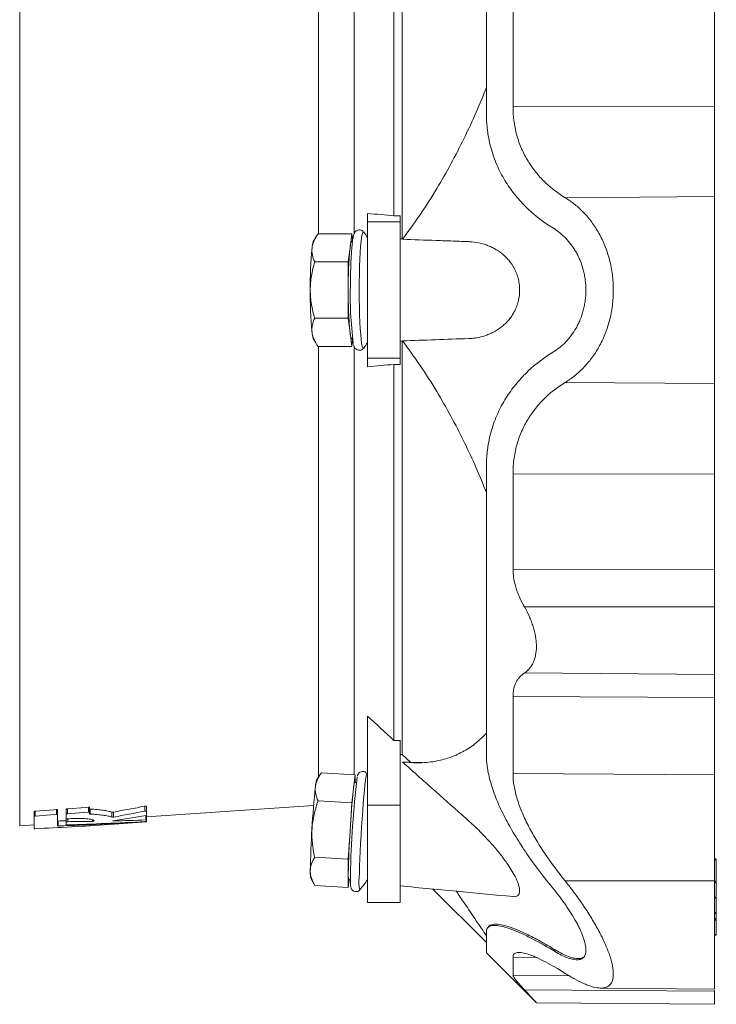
# Model space of a CAD drawing. Header units: millimetres. Extents: x -52 to 1097, y -325 to 885.
# Tile 2 of 8: x 172 to 386, y -272 to 30. Entities that reach past the tile are written whole.
import ezdxf

# ---------------------------------------------------------------- set-up
doc = ezdxf.new("R2010")
doc.units = ezdxf.units.MM

msp = doc.modelspace()

# ---------------------------------------------------------------- linework, layer by layer
at = {"color": 8, "linetype": 'Continuous', "lineweight": 0}
for p, q in [((172.16, 111.8), (172.16, -217.39)), ((263.97, -35.47), (263.97, 96.78)), ((274.85, -35.45), (274.85, 96.1)), ((385.58, 3.75), (323.66, 3.6)), ((385.58, -24.07), (339.68, -24.42)), ((288.98, -31.87), (278.98, -31.87)), ((263.97, -202.36), (263.97, -70.11)), ((274.85, -201.69), (274.85, -70.12)), ((288.98, -73.71), (278.98, -73.71)), ((385.58, -81.52), (339.68, -81.17)), ((385.58, -109.33), (323.66, -109.19)), ((385.58, -138.74), (323.66, -138.52)), ((385.58, -177.92), (323.66, -177.6)), ((385.58, -201.73), (323.66, -201.35)), ((193.28, -213.21), (193.28, -211.67)), ((210.59, -212.86), (210.59, -211.32)), ((288.98, -211), (278.98, -211)), ((176.94, -214.38), (176.94, -212.84)), ((183.42, -213.92), (183.42, -212.38)), ((186.8, -213.68), (186.8, -212.13)), ((193.83, -213.78), (193.83, -212.24)), ((200.44, -214.69), (200.44, -213.16)), ((200.96, -214.68), (200.96, -213.15)), ((210.92, -215.58), (210.92, -214.22)), ((184.01, -217.42), (184.01, -215.91)), ((186.94, -216.11), (186.94, -215.22)), ((194.53, -216), (194.53, -215.55)), ((200.92, -215.87), (200.92, -215.79)), ((210.92, -216.15), (210.92, -216.06)), ((386.09, -227.88), (385.58, -227.88)), ((385.58, -234.32), (339.68, -234.32)), ((386.09, -234.42), (385.58, -234.42)), ((386.09, -234.77), (385.58, -234.77)), ((386.09, -239.26), (385.58, -239.26)), ((386.09, -239.63), (385.58, -239.63)), ((386.09, -244.03), (385.58, -244.03)), ((386.09, -245.92), (385.58, -245.92)), ((386.09, -246.32), (385.58, -246.32)), ((386.09, -250.72), (385.58, -250.72)), ((330.77, -257.8), (323.66, -257.74)), ((341.05, -263.48), (323.66, -263.33))]:
    msp.add_line(p, q, dxfattribs=at)
at = {"color": 7, "linetype": 'Continuous', "lineweight": 15}
for p, q in [((289.58, -37.09), (289.58, 89.86)), ((287.11, -29.97), (287.11, 85.62)), ((278.98, -31.87), (278.98, -29.24)), ((287.11, -29.97), (288.98, -29.97)), ((288.98, -31.87), (288.98, -29.97)), ((278.98, -73.71), (278.98, -31.87)), ((288.98, -73.71), (288.98, -31.87)), ((274.13, -35.47), (263.79, -35.47)), ((274.13, -35.47), (273.61, -39.8)), ((274.39, -37.61), (274.13, -35.47)), ((263.08, -36.59), (262.33, -37.9)), ((274.36, -37.79), (274.13, -37.79)), ((288.98, -37.09), (289.58, -37.09)), ((273.61, -39.8), (273.08, -44.13)), ((273.08, -44.13), (262.75, -44.13)), ((273.08, -44.13), (273.08, -52.79)), ((273.08, -52.79), (273.08, -61.45)), ((273.08, -61.45), (262.75, -61.45)), ((273.08, -61.45), (273.61, -65.78)), ((273.61, -65.78), (274.13, -70.11)), ((262.33, -67.68), (263.09, -69)), ((274.13, -67.79), (274.37, -67.79)), ((274.13, -70.11), (274.39, -67.93)), ((289.58, -68.49), (288.98, -68.49)), ((289.58, -195.45), (289.58, -68.49)), ((274.13, -70.11), (263.79, -70.11)), ((277.81, -70.59), (277.84, -70.55)), ((278.98, -76.34), (278.98, -73.71)), ((288.98, -75.62), (287.11, -75.62)), ((287.11, -191.2), (287.11, -75.62)), ((288.98, -75.62), (288.98, -73.71)), ((385.58, -150.06), (327.19, -150.13)), ((385.58, -170.89), (327.19, -170.42)), ((278.98, -211), (278.98, -183.65)), ((287.11, -191.2), (288.98, -191.2)), ((288.98, -211), (288.98, -191.2)), ((288.98, -195.45), (289.58, -195.45)), ((289.58, -195.45), (292.19, -197.77)), ((289.71, -197.77), (292.19, -197.77)), ((292.19, -197.77), (295.73, -197.94)), ((264.47, -201.61), (263.33, -203.34)), ((275.18, -201.71), (264.84, -201.08)), ((275.18, -201.71), (274.65, -206.02)), ((275.18, -204.03), (275.18, -201.71)), ((278.8, -201.4), (278.8, -201.38)), ((275.56, -204.05), (275.04, -204.02)), ((274.65, -206.02), (274.13, -210.33)), ((193.64, -213.27), (193.64, -211.73)), ((211.14, -214.66), (262.43, -211.08)), ((211.14, -212.88), (211.14, -211.35)), ((274.13, -210.33), (263.79, -209.71)), ((274.13, -210.33), (273.61, -218.98)), ((278.98, -240.88), (278.98, -211)), ((288.98, -240.88), (288.98, -211)), ((176.58, -214.49), (176.58, -212.95)), ((176.58, -218.28), (176.58, -214.49)), ((183.78, -213.97), (183.78, -212.43)), ((183.78, -213.97), (183.78, -217.41)), ((186.44, -213.78), (186.44, -212.24)), ((186.44, -215.19), (186.44, -213.78)), ((193.64, -213.27), (193.64, -213.73)), ((211.14, -212.88), (211.14, -214.15)), ((211.14, -215.59), (211.14, -214.15)), ((172.16, -217.39), (176.58, -217.08)), ((186.44, -216.19), (186.44, -215.19)), ((186.44, -217.05), (186.44, -216.19)), ((199.72, -216.97), (211.14, -216.17)), ((211.14, -215.59), (211.14, -216.03)), ((211.14, -216.14), (211.14, -216.03)), ((211.14, -216.14), (211.14, -216.17)), ((273.61, -218.98), (273.08, -227.62)), ((273.08, -227.62), (262.75, -227)), ((273.08, -227.62), (273.08, -231.95)), ((386.09, -227.51), (385.58, -227.51)), ((386.09, -234.42), (386.09, -227.88)), ((273.08, -231.95), (273.08, -236.28)), ((261.52, -233.23), (262.43, -235.06)), ((273.08, -236.28), (262.75, -235.66)), ((273.08, -236.28), (273.36, -233.98)), ((273.22, -233.97), (273.74, -234)), ((276.64, -237.04), (276.65, -237.03)), ((299.09, -236.8), (315.5, -253.21)), ((278.98, -240.88), (288.98, -240.88)), ((386.09, -239.39), (385.58, -239.39)), ((386.09, -244.03), (386.09, -239.63)), ((386.09, -244.27), (385.58, -244.27)), ((386.09, -245.92), (386.09, -244.3)), ((386.09, -246.08), (385.58, -246.08)), ((386.09, -250.72), (386.09, -246.32)), ((386.09, -250.96), (385.58, -250.96)), ((315.5, -256.38), (330.81, -271.69)), ((336.06, -255.71), (336.39, -255.35)), ((385.58, -268.15), (327.19, -267.75)), ((350.46, -267.21), (385.58, -267.52)), ((385.58, -267.85), (385.58, -268.15)), ((330.81, -271.73), (385.58, -272.2))]:
    msp.add_line(p, q, dxfattribs=at)
at = {"color": 8, "linetype": 'Continuous', "lineweight": 0, "flags": 128}
for points in [[(277.81, -35), (277.67, -34.92), (277.5, -35.13), (277.32, -35.7), (277.16, -36.62), (277, -37.87), (276.86, -39.42), (276.74, -41.25), (276.63, -43.31), (276.55, -45.57), (276.49, -47.97), (276.45, -50.47)], [(276.45, -50.47), (276.44, -53.01), (276.46, -55.55), (276.5, -58.04), (276.56, -60.42), (276.65, -62.64), (276.76, -64.67), (276.88, -66.45), (277.03, -67.95), (277.18, -69.15), (277.35, -70.01), (277.53, -70.52), (277.7, -70.67), (277.81, -70.59)], [(278.8, -201.38), (278.73, -201.39), (278.62, -201.72), (278.49, -202.41), (278.35, -203.44), (278.19, -204.79), (278.02, -206.43), (277.85, -208.33), (277.67, -210.46), (277.5, -212.76), (277.32, -215.2), (277.16, -217.71), (277, -220.26), (276.86, -222.78), (276.74, -225.23), (276.63, -227.56), (276.55, -229.72), (276.49, -231.67), (276.45, -233.36)]]:
    msp.add_lwpolyline(points, dxfattribs=at)
at = {"color": 7, "linetype": 'Continuous', "lineweight": 15, "flags": 128}
for points in [[(193.28, -211.67), (192.49, -211.72), (186.8, -212.13)], [(183.42, -212.38), (182.65, -212.43), (176.94, -212.84)], [(176.94, -214.38), (181.75, -214.04), (183.42, -213.92)], [(186.8, -213.68), (191.76, -213.32), (193.28, -213.21)], [(316.67, -247.89), (316.48, -248.11), (316.3, -248.34)]]:
    msp.add_lwpolyline(points, dxfattribs=at)
at = {"color": 7, "linetype": 'Continuous', "lineweight": 15}
for centre, radius, start, end in [((253.66, -52.79), 30, 32.4136, 36.3949), ((267.56, -39.99), 5.63, 158.2865, 178.1318), ((277.03, -39.62), 3.43, 147.7937, 183.022), ((405.59, -50.45), 131.83, 174.6664, 180.0596), ((387.98, -51.39), 126.58, 174.7499, 180.6375), ((399.65, -51.39), 126.58, 174.7499, 180.6375), ((385.91, -54.68), 112.23, 177.9085, 187.4189), ((387.98, -54.2), 126.58, 179.3625, 185.2501), ((399.65, -54.2), 126.58, 179.3625, 185.2501), ((267.56, -65.6), 5.63, 181.8682, 201.7135), ((277.03, -65.96), 3.43, 176.978, 212.2063), ((253.66, -52.79), 30, 323.6051, 327.5864), ((558.22, -236.93), 284.5, 173.034, 179.1026), ((253.66, -217.75), 30, 32.4136, 33.0713), ((514.53, -232.15), 252.98, 173.9113, 176.8561), ((271.18, -205.75), 8.21, 162.9239, 176.9349), ((278.96, -205.81), 4.31, 155.4745, 182.7928), ((526.19, -232.85), 252.96, 173.9112, 176.8562), ((513.38, -234.91), 252, 176.2146, 179.1673), ((525.06, -235.62), 252, 176.2146, 179.1673), ((269.49, -231.79), 8.1, 176.114, 190.2153), ((279.1, -232.55), 6.05, 174.3561, 193.5765), ((253.66, -217.75), 30, 319.9977, 327.5864)]:
    msp.add_arc(centre, radius, start, end, dxfattribs=at)
at = {"color": 8, "linetype": 'Continuous', "lineweight": 0}
msp.add_arc((285.43, -234.75), 9.08, 171.2033, 194.5956, dxfattribs=at)
at = {"color": 7, "linetype": 'Continuous', "lineweight": 15}
for centre, major_axis, ratio, start_param, end_param in [((130.06, -52.79), (262.98, 0), 0.633221, 4.985365, 5.023591), ((142.3, -52.79), (264, 0), 0.633221, 4.93607, 4.975549), ((129.8, -52.79), (265.37, 0), 0.633221, 4.983871, 5.021733), ((131.45, -52.79), (407.87, 0), 0.408268, 4.82381, 4.880023), ((151.45, -52.79), (400.87, 0), 0.408268, 4.793688, 4.799784), ((150.82, -52.79), (404.6, 0), 0.408268, 4.7945, 4.861483), ((157.97, -52.79), (403.4, 0), 0.408268, 4.783584, 4.843351), ((177.33, -52.79), (400.13, 0), 0.408268, 4.736396, 4.755371), ((177.33, -52.79), (400.13, 0), 0.408268, 4.771366, 4.796431)]:
    msp.add_ellipse(centre, major_axis=major_axis, ratio=ratio, start_param=start_param, end_param=end_param, dxfattribs=at)
for points, knots in [([(315.5, 90.04), (315.5, 83.96), (315.5, 77.46), (315.5, 63.73), (315.5, 56.5), (315.5, 41.5), (315.5, 33.71), (315.5, 17.79), (315.5, 9.65), (315.5, 1.43)], [0, 0, 0, 0, 0.25, 0.25, 0.5, 0.5, 0.75, 0.75, 1, 1, 1, 1]), ([(315.5, 9.41), (314.48, 6.89), (312.34, 1.62), (308.68, -6.21), (304.64, -14.08), (300.13, -21.96), (295.18, -29.76), (291.54, -34.7), (289.71, -37.19)], [0, 0, 0, 0, 0.145171, 0.304603, 0.468399, 0.632208, 0.815472, 1, 1, 1, 1]), ([(323.66, 3.6), (323.66, 1.95), (323.78, 0.35), (324.22, -2.75), (324.55, -4.25), (325.19, -6.43), (325.43, -7.15), (325.95, -8.54), (326.23, -9.22), (327.13, -11.19), (327.81, -12.43), (328.93, -14.19), (329.31, -14.76), (330.12, -15.87), (330.54, -16.4), (331.82, -17.96), (332.72, -18.91), (335.53, -21.59), (337.55, -23.11), (339.68, -24.42)], [0, 0, 0, 0, 0.125, 0.125, 0.25, 0.25, 0.3125, 0.3125, 0.375, 0.375, 0.5, 0.5, 0.5625, 0.5625, 0.625, 0.625, 0.75, 0.75, 1, 1, 1, 1]), ([(385.58, 3.75), (385.58, 0.92), (385.58, -1.89), (385.58, -7.29), (385.58, -9.89), (385.58, -14.7), (385.58, -16.92), (385.58, -20.88), (385.58, -22.61), (385.58, -24.07)], [0, 0, 0, 0, 0.25, 0.25, 0.5, 0.5, 0.75, 0.75, 1, 1, 1, 1]), ([(336.06, -33.8), (333.36, -32.14), (330.78, -30.21), (327.76, -27.38), (327.17, -26.79), (326.02, -25.58), (325.46, -24.95), (323.82, -23.02), (322.8, -21.65), (320.9, -18.73), (320.03, -17.18), (318.86, -14.71), (318.49, -13.85), (317.82, -12.1), (317.51, -11.22), (316.67, -8.49), (316.24, -6.61), (315.88, -4.16), (315.81, -3.66), (315.7, -2.66), (315.65, -2.16), (315.54, -0.63), (315.5, 0.39), (315.5, 1.43)], [0, 0, 0, 0, 0.25, 0.25, 0.3125, 0.3125, 0.375, 0.375, 0.5, 0.5, 0.625, 0.625, 0.6875, 0.6875, 0.75, 0.75, 0.875, 0.875, 0.90625, 0.90625, 0.9375, 0.9375, 1, 1, 1, 1]), ([(385.58, -24.07), (385.58, -24.67), (385.58, -25.34), (385.58, -26.84), (385.58, -27.68), (385.58, -29.51), (385.58, -30.51), (385.58, -32.68), (385.58, -33.85), (385.58, -36.35), (385.58, -37.67), (385.58, -40.45), (385.58, -41.9), (385.58, -44.9), (385.58, -46.45), (385.58, -49.6), (385.58, -51.2), (385.58, -54.39), (385.58, -55.99), (385.58, -59.14), (385.58, -60.68), (385.58, -63.69), (385.58, -65.14), (385.58, -67.92), (385.58, -69.24), (385.58, -71.73), (385.58, -72.9), (385.58, -75.07), (385.58, -76.08), (385.58, -77.91), (385.58, -78.74), (385.58, -80.25), (385.58, -80.92), (385.58, -81.52)], [0, 0, 0, 0, 0.0625, 0.0625, 0.125, 0.125, 0.1875, 0.1875, 0.25, 0.25, 0.3125, 0.3125, 0.375, 0.375, 0.4375, 0.4375, 0.5, 0.5, 0.5625, 0.5625, 0.625, 0.625, 0.6875, 0.6875, 0.75, 0.75, 0.8125, 0.8125, 0.875, 0.875, 0.9375, 0.9375, 1, 1, 1, 1]), ([(339.68, -81.17), (340.68, -80.55), (341.66, -79.87), (343.53, -78.37), (344.44, -77.55), (345.74, -76.2), (346.17, -75.73), (347, -74.74), (347.41, -74.23), (348.61, -72.63), (349.34, -71.49), (350.7, -69.08), (351.32, -67.79), (352.01, -66.09), (352.14, -65.74), (352.4, -65.04), (352.52, -64.68), (352.87, -63.62), (353.09, -62.89), (353.66, -60.68), (353.96, -59.16), (354.37, -56), (354.47, -54.41), (354.47, -52.04), (354.45, -51.25), (354.37, -50.06), (354.34, -49.66), (354.27, -48.87), (354.22, -48.47), (353.97, -46.5), (353.68, -44.98), (353.1, -42.76), (352.89, -42.03), (352.42, -40.59), (352.16, -39.89), (351.34, -37.84), (350.72, -36.56), (349.7, -34.73), (349.34, -34.14), (348.6, -32.99), (348.22, -32.44), (347.04, -30.85), (346.21, -29.87), (344.47, -28.07), (343.56, -27.24), (342.14, -26.1), (341.66, -25.74), (340.68, -25.05), (340.18, -24.73), (339.68, -24.42)], [0, 0, 0, 0, 0.0625, 0.0625, 0.125, 0.125, 0.15625, 0.15625, 0.1875, 0.1875, 0.25, 0.25, 0.3125, 0.3125, 0.328125, 0.328125, 0.34375, 0.34375, 0.375, 0.375, 0.4375, 0.4375, 0.5, 0.5, 0.53125, 0.53125, 0.546875, 0.546875, 0.5625, 0.5625, 0.625, 0.625, 0.65625, 0.65625, 0.6875, 0.6875, 0.75, 0.75, 0.78125, 0.78125, 0.8125, 0.8125, 0.875, 0.875, 0.9375, 0.9375, 0.96875, 0.96875, 1, 1, 1, 1]), ([(261.94, -39.8), (261.98, -39.44), (262.06, -39.07), (262.27, -38.34), (262.4, -37.97), (262.88, -36.89), (263.3, -36.18), (263.79, -35.47)], [0, 0, 0, 0, 0.25, 0.25, 0.5, 0.5, 1, 1, 1, 1]), ([(277.82, -35.02), (277.74, -34.92), (277.57, -34.69), (277.05, -34.36), (276.35, -34.24), (275.7, -34.44), (275.26, -34.79), (275, -35.14), (274.82, -35.5), (274.68, -35.92), (274.6, -36.32), (274.56, -36.54)], [0, 0, 0, 0, 0.085681, 0.17844, 0.273107, 0.369748, 0.45434, 0.54281, 0.650608, 0.8076, 1, 1, 1, 1]), ([(346.04, -52.79), (346.04, -51.72), (345.97, -50.67), (345.77, -49.12), (345.69, -48.6), (345.49, -47.58), (345.37, -47.07), (344.98, -45.59), (344.66, -44.64), (344.11, -43.28), (343.91, -42.84), (343.49, -41.97), (343.27, -41.55), (342.12, -39.52), (341.06, -38.12), (339.28, -36.27), (338.66, -35.71), (337.39, -34.68), (336.74, -34.22), (336.06, -33.8)], [0, 0, 0, 0, 0.125, 0.125, 0.1875, 0.1875, 0.25, 0.25, 0.375, 0.375, 0.4375, 0.4375, 0.5, 0.5, 0.75, 0.75, 0.875, 0.875, 1, 1, 1, 1]), ([(274.56, -36.54), (274.54, -36.64), (274.45, -37.03), (274.38, -37.53), (274.33, -37.99), (274.33, -38.01)], [0, 0, 0, 0, 0.270201, 0.971472, 1, 1, 1, 1]), ([(289.71, -68.4), (296.48, -68.16), (303.25, -67.92), (310.23, -67.68), (310.44, -67.67), (310.86, -67.64), (311.07, -67.63), (311.7, -67.56), (312.12, -67.51), (313.38, -67.29), (314.21, -67.09), (315.44, -66.68), (315.86, -66.53), (316.68, -66.19), (317.09, -66), (318.29, -65.38), (319.08, -64.9), (320.21, -64.05), (320.58, -63.74), (321.3, -63.09), (321.65, -62.74), (322.32, -62), (322.64, -61.61), (323.1, -60.98), (323.25, -60.76), (323.54, -60.32), (323.69, -60.08), (324.09, -59.37), (324.34, -58.88), (324.79, -57.84), (324.98, -57.29), (325.48, -55.57), (325.67, -54.39), (325.71, -52.84), (325.7, -52.53), (325.68, -51.91), (325.66, -51.61), (325.56, -50.7), (325.46, -50.1), (325.18, -48.93), (325.01, -48.36), (324.7, -47.55), (324.59, -47.29), (324.36, -46.77), (324.24, -46.52), (323.6, -45.29), (323.01, -44.42), (322.02, -43.25), (321.68, -42.88), (320.98, -42.19), (320.61, -41.88), (319.51, -40.99), (318.74, -40.48), (317.55, -39.82), (317.14, -39.62), (316.32, -39.25), (315.91, -39.08), (314.67, -38.64), (313.84, -38.41), (312.15, -38.07), (311.3, -37.96), (310.22, -37.91), (310, -37.9), (309.57, -37.89), (308.92, -37.86), (307.41, -37.81), (304.39, -37.7), (298.34, -37.49), (293.17, -37.31), (289.71, -37.19)], [0, 0, 0, 0, 0.25, 0.25, 0.257812, 0.257812, 0.265625, 0.265625, 0.28125, 0.28125, 0.3125, 0.3125, 0.328125, 0.328125, 0.34375, 0.34375, 0.375, 0.375, 0.390625, 0.390625, 0.40625, 0.40625, 0.421875, 0.421875, 0.429687, 0.429687, 0.4375, 0.4375, 0.453125, 0.453125, 0.46875, 0.46875, 0.5, 0.5, 0.507812, 0.507812, 0.515625, 0.515625, 0.53125, 0.53125, 0.546875, 0.546875, 0.554687, 0.554687, 0.5625, 0.5625, 0.59375, 0.59375, 0.609375, 0.609375, 0.625, 0.625, 0.65625, 0.65625, 0.671875, 0.671875, 0.6875, 0.6875, 0.71875, 0.71875, 0.75, 0.75, 0.757812, 0.757812, 0.765625, 0.78125, 0.8125, 0.875, 1, 1, 1, 1]), ([(262.75, -44.13), (262.43, -43.43), (262.18, -42.71), (261.89, -41.27), (261.85, -40.54), (261.94, -39.8)], [0, 0, 0, 0, 0.5, 0.5, 1, 1, 1, 1]), ([(262.75, -44.13), (262.34, -45.54), (262, -46.99), (261.54, -49.87), (261.41, -51.33), (261.41, -52.79)], [0, 0, 0, 0, 0.5, 0.5, 1, 1, 1, 1]), ([(261.41, -52.79), (261.41, -53.53), (261.44, -54.26), (261.57, -55.74), (261.66, -56.47), (262.01, -58.63), (262.34, -60.05), (262.75, -61.45)], [0, 0, 0, 0, 0.25, 0.25, 0.5, 0.5, 1, 1, 1, 1]), ([(346.04, -52.79), (346.04, -53.86), (345.97, -54.92), (345.77, -56.47), (345.69, -56.99), (345.49, -58.01), (345.37, -58.51), (344.98, -60), (344.66, -60.95), (344.11, -62.31), (343.91, -62.75), (343.49, -63.62), (343.27, -64.04), (342.12, -66.06), (341.06, -67.47), (339.28, -69.32), (338.66, -69.88), (337.39, -70.9), (336.74, -71.37), (336.06, -71.79)], [0, 0, 0, 0, 0.125, 0.125, 0.1875, 0.1875, 0.25, 0.25, 0.375, 0.375, 0.4375, 0.4375, 0.5, 0.5, 0.75, 0.75, 0.875, 0.875, 1, 1, 1, 1]), ([(261.94, -65.78), (261.89, -65.42), (261.88, -65.05), (261.91, -64.32), (261.96, -63.95), (262.18, -62.87), (262.43, -62.16), (262.75, -61.45)], [0, 0, 0, 0, 0.25, 0.25, 0.5, 0.5, 1, 1, 1, 1]), ([(263.79, -70.11), (263.3, -69.41), (262.88, -68.69), (262.24, -67.25), (262.02, -66.52), (261.94, -65.78)], [0, 0, 0, 0, 0.5, 0.5, 1, 1, 1, 1]), ([(274.65, -69.49), (274.66, -69.54), (274.71, -69.77), (274.82, -70.06), (275.01, -70.48), (275.34, -70.89), (275.87, -71.23), (276.57, -71.34), (277.22, -71.15), (277.66, -70.8), (277.81, -70.59), (277.88, -70.48)], [0, 0, 0, 0, 0.0439495, 0.2331075, 0.3833993, 0.4873918, 0.591436, 0.6976219, 0.8058543, 0.9007004, 1, 1, 1, 1]), ([(315.5, -114.99), (314.48, -112.48), (312.34, -107.21), (308.68, -99.38), (304.64, -91.51), (300.13, -83.63), (295.18, -75.83), (291.54, -70.88), (289.71, -68.4)], [0, 0, 0, 0, 0.145171, 0.304603, 0.468399, 0.632208, 0.815472, 1, 1, 1, 1]), ([(336.06, -71.79), (333.36, -73.44), (330.78, -75.37), (327.76, -78.21), (327.17, -78.79), (326.02, -80.01), (325.46, -80.63), (323.82, -82.57), (322.8, -83.94), (320.9, -86.86), (320.03, -88.4), (318.86, -90.88), (318.49, -91.74), (317.82, -93.48), (317.51, -94.37), (316.67, -97.09), (316.24, -98.98), (315.88, -101.43), (315.81, -101.92), (315.7, -102.93), (315.65, -103.43), (315.54, -104.95), (315.5, -105.98), (315.5, -107.02)], [0, 0, 0, 0, 0.25, 0.25, 0.3125, 0.3125, 0.375, 0.375, 0.5, 0.5, 0.625, 0.625, 0.6875, 0.6875, 0.75, 0.75, 0.875, 0.875, 0.90625, 0.90625, 0.9375, 0.9375, 1, 1, 1, 1]), ([(323.66, -109.19), (323.66, -107.54), (323.78, -105.94), (324.22, -102.84), (324.55, -101.34), (325.19, -99.16), (325.43, -98.44), (325.95, -97.05), (326.23, -96.37), (327.13, -94.4), (327.81, -93.16), (328.93, -91.4), (329.31, -90.83), (330.12, -89.72), (330.54, -89.18), (331.82, -87.63), (332.72, -86.67), (335.53, -84), (337.55, -82.47), (339.68, -81.17)], [0, 0, 0, 0, 0.125, 0.125, 0.25, 0.25, 0.3125, 0.3125, 0.375, 0.375, 0.5, 0.5, 0.5625, 0.5625, 0.625, 0.625, 0.75, 0.75, 1, 1, 1, 1]), ([(385.58, -109.33), (385.58, -106.51), (385.58, -103.7), (385.58, -98.3), (385.58, -95.7), (385.58, -90.88), (385.58, -88.66), (385.58, -84.71), (385.58, -82.98), (385.58, -81.52)], [0, 0, 0, 0, 0.25, 0.25, 0.5, 0.5, 0.75, 0.75, 1, 1, 1, 1]), ([(315.5, -107.02), (315.5, -115.24), (315.5, -123.38), (315.5, -139.3), (315.5, -147.08), (315.5, -162.09), (315.5, -169.32), (315.5, -183.05), (315.5, -189.55), (315.5, -195.62)], [0, 0, 0, 0, 0.25, 0.25, 0.5, 0.5, 0.75, 0.75, 1, 1, 1, 1]), ([(327.19, -150.13), (326.67, -149.23), (326.19, -148.3), (325.55, -146.88), (325.34, -146.4), (324.97, -145.43), (324.79, -144.93), (324.32, -143.44), (324.08, -142.46), (323.83, -140.98), (323.77, -140.48), (323.68, -139.5), (323.66, -139.01), (323.66, -138.52)], [0, 0, 0, 0, 0.25, 0.25, 0.375, 0.375, 0.5, 0.5, 0.75, 0.75, 0.875, 0.875, 1, 1, 1, 1]), ([(385.58, -150.06), (385.58, -148.17), (385.58, -146.21), (385.58, -142.37), (385.58, -140.48), (385.58, -138.74)], [0, 0, 0, 0, 0.5, 0.5, 1, 1, 1, 1]), ([(327.19, -150.13), (327.74, -151.09), (328.24, -152.07), (328.91, -153.58), (329.12, -154.09), (329.5, -155.12), (329.69, -155.64), (330.17, -157.2), (330.42, -158.23), (330.67, -159.76), (330.74, -160.27), (330.83, -161.28), (330.85, -161.77), (330.85, -163.2), (330.77, -164.1), (330.51, -165.37), (330.4, -165.77), (330.16, -166.54), (330.01, -166.9), (329.69, -167.59), (329.51, -167.92), (329.12, -168.53), (328.91, -168.81), (328.24, -169.6), (327.74, -170.05), (327.19, -170.42)], [0, 0, 0, 0, 0.125, 0.125, 0.1875, 0.1875, 0.25, 0.25, 0.375, 0.375, 0.4375, 0.4375, 0.5, 0.5, 0.625, 0.625, 0.6875, 0.6875, 0.75, 0.75, 0.8125, 0.8125, 0.875, 0.875, 1, 1, 1, 1]), ([(385.58, -170.89), (385.58, -170.5), (385.58, -170.03), (385.58, -168.93), (385.58, -168.3), (385.58, -166.88), (385.58, -166.09), (385.58, -164.38), (385.58, -163.47), (385.58, -161.53), (385.58, -160.52), (385.58, -158.44), (385.58, -157.38), (385.58, -155.25), (385.58, -154.18), (385.58, -152.08), (385.58, -151.05), (385.58, -150.06)], [0, 0, 0, 0, 0.125, 0.125, 0.25, 0.25, 0.375, 0.375, 0.5, 0.5, 0.625, 0.625, 0.75, 0.75, 0.875, 0.875, 1, 1, 1, 1]), ([(327.19, -170.42), (326.67, -170.76), (326.19, -171.15), (325.55, -171.85), (325.34, -172.1), (324.97, -172.63), (324.79, -172.92), (324.32, -173.82), (324.08, -174.49), (323.83, -175.58), (323.77, -175.96), (323.68, -176.76), (323.66, -177.17), (323.66, -177.6)], [0, 0, 0, 0, 0.25, 0.25, 0.375, 0.375, 0.5, 0.5, 0.75, 0.75, 0.875, 0.875, 1, 1, 1, 1]), ([(385.58, -170.89), (385.58, -171.6), (385.58, -172.58), (385.58, -174.97), (385.58, -176.38), (385.58, -177.92)], [0, 0, 0, 0, 0.5, 0.5, 1, 1, 1, 1]), ([(315.5, -188.93), (314.48, -189.95), (312.34, -192.07), (308.68, -194.48), (304.64, -196.37), (300.13, -197.6), (295.18, -198.17), (291.54, -197.9), (289.71, -197.77)], [0, 0, 0, 0, 0.145171, 0.304603, 0.468399, 0.632208, 0.815472, 1, 1, 1, 1]), ([(336.06, -236.72), (333.36, -233.41), (330.78, -230.04), (327.76, -225.72), (327.17, -224.84), (326.02, -223.1), (325.46, -222.23), (323.82, -219.6), (322.8, -217.85), (320.9, -214.33), (320.03, -212.57), (318.86, -209.91), (318.49, -209.01), (317.82, -207.25), (317.51, -206.37), (316.67, -203.78), (316.24, -202.08), (315.88, -200.01), (315.81, -199.6), (315.7, -198.79), (315.65, -198.38), (315.54, -197.18), (315.5, -196.39), (315.5, -195.62)], [0, 0, 0, 0, 0.25, 0.25, 0.3125, 0.3125, 0.375, 0.375, 0.5, 0.5, 0.625, 0.625, 0.6875, 0.6875, 0.75, 0.75, 0.875, 0.875, 0.90625, 0.90625, 0.9375, 0.9375, 1, 1, 1, 1]), ([(323.62, -239.11), (323.63, -239.12), (323.98, -239.2), (324.5, -239.11), (325.17, -238.86), (325.58, -238.3), (325.79, -237.26), (325.46, -235.48), (324.44, -233.16), (323.17, -230.92), (321.58, -228.5), (319.52, -225.75), (316.62, -222.31), (313.13, -218.66), (307.44, -213.48), (299.63, -206.61), (293.16, -200.84), (289.71, -197.77)], [0, 0, 0, 0, 0.001369, 0.031014, 0.060625, 0.090537, 0.120422, 0.17173, 0.221828, 0.26025, 0.298739, 0.357145, 0.415659, 0.50083, 0.586269, 0.779599, 1, 1, 1, 1]), ([(262.98, -205.31), (263.03, -204.95), (263.1, -204.58), (263.31, -203.86), (263.45, -203.5), (263.93, -202.45), (264.35, -201.76), (264.84, -201.08)], [0, 0, 0, 0, 0.25, 0.25, 0.5, 0.5, 1, 1, 1, 1]), ([(278.87, -201.52), (278.87, -201.51), (278.83, -201.41), (278.62, -201.13), (278.2, -200.8), (277.6, -200.63), (277.01, -200.7), (276.55, -200.95), (276.26, -201.24), (276.08, -201.5), (275.97, -201.75), (275.91, -201.95), (275.88, -202.09), (275.86, -202.15)], [0, 0, 0, 0, 0.013535, 0.103046, 0.199717, 0.302024, 0.410044, 0.496335, 0.573919, 0.651217, 0.748813, 0.893031, 1, 1, 1, 1]), ([(323.66, -201.35), (323.66, -202.57), (323.78, -203.84), (324.22, -206.46), (324.55, -207.81), (325.19, -209.89), (325.43, -210.6), (325.95, -212.02), (326.23, -212.73), (327.13, -214.86), (327.81, -216.29), (328.93, -218.43), (329.31, -219.14), (330.12, -220.58), (330.54, -221.29), (331.82, -223.42), (332.72, -224.82), (335.53, -228.96), (337.55, -231.67), (339.68, -234.32)], [0, 0, 0, 0, 0.125, 0.125, 0.25, 0.25, 0.3125, 0.3125, 0.375, 0.375, 0.5, 0.5, 0.5625, 0.5625, 0.625, 0.625, 0.75, 0.75, 1, 1, 1, 1]), ([(385.58, -201.73), (385.58, -203.82), (385.58, -206.14), (385.58, -211.18), (385.58, -213.89), (385.58, -219.53), (385.58, -222.47), (385.58, -228.4), (385.58, -231.39), (385.58, -234.32)], [0, 0, 0, 0, 0.25, 0.25, 0.5, 0.5, 0.75, 0.75, 1, 1, 1, 1]), ([(263.79, -209.71), (263.47, -208.98), (263.22, -208.25), (262.93, -206.78), (262.89, -206.05), (262.98, -205.31)], [0, 0, 0, 0, 0.5, 0.5, 1, 1, 1, 1]), ([(193.64, -211.73), (193.64, -211.7), (193.6, -211.68), (193.47, -211.66), (193.38, -211.66), (193.28, -211.67)], [0, 0, 0, 0, 0.5, 0.5, 1, 1, 1, 1]), ([(211.14, -211.35), (211.14, -211.33), (211.13, -211.32), (211.06, -211.3), (211.01, -211.3), (210.9, -211.29), (210.84, -211.29), (210.71, -211.3), (210.64, -211.31), (210.59, -211.32)], [0, 0, 0, 0, 0.25, 0.25, 0.5, 0.5, 0.75, 0.75, 1, 1, 1, 1]), ([(261.94, -218.27), (261.98, -217.54), (262.06, -216.8), (262.27, -215.35), (262.4, -214.63), (262.88, -212.5), (263.3, -211.09), (263.79, -209.71)], [0, 0, 0, 0, 0.25, 0.25, 0.5, 0.5, 1, 1, 1, 1]), ([(176.94, -212.84), (176.85, -212.85), (176.75, -212.86), (176.62, -212.9), (176.58, -212.93), (176.58, -212.95)], [0, 0, 0, 0, 0.5, 0.5, 1, 1, 1, 1]), ([(176.58, -214.49), (176.58, -214.47), (176.62, -214.45), (176.75, -214.41), (176.85, -214.39), (176.94, -214.38)], [0, 0, 0, 0, 0.5, 0.5, 1, 1, 1, 1]), ([(183.78, -212.43), (183.78, -212.41), (183.75, -212.39), (183.61, -212.37), (183.52, -212.37), (183.42, -212.38)], [0, 0, 0, 0, 0.5, 0.5, 1, 1, 1, 1]), ([(183.42, -213.92), (183.52, -213.91), (183.61, -213.91), (183.75, -213.93), (183.78, -213.95), (183.78, -213.97)], [0, 0, 0, 0, 0.5, 0.5, 1, 1, 1, 1]), ([(186.8, -212.13), (186.7, -212.14), (186.61, -212.16), (186.48, -212.2), (186.44, -212.22), (186.44, -212.24)], [0, 0, 0, 0, 0.5, 0.5, 1, 1, 1, 1]), ([(186.44, -213.78), (186.44, -213.76), (186.48, -213.74), (186.61, -213.7), (186.7, -213.68), (186.8, -213.68)], [0, 0, 0, 0, 0.5, 0.5, 1, 1, 1, 1]), ([(193.28, -213.21), (193.38, -213.2), (193.47, -213.21), (193.6, -213.23), (193.64, -213.25), (193.64, -213.27)], [0, 0, 0, 0, 0.5, 0.5, 1, 1, 1, 1]), ([(200.44, -213.16), (200.12, -213.06), (199.74, -212.95), (199.07, -212.81), (198.84, -212.76), (198.33, -212.67), (198.06, -212.63), (197.21, -212.51), (196.6, -212.44), (195.28, -212.32), (194.58, -212.27), (193.83, -212.24)], [0, 0, 0, 0, 0.25, 0.25, 0.375, 0.375, 0.5, 0.5, 0.75, 0.75, 1, 1, 1, 1]), ([(193.83, -213.78), (194.58, -213.81), (195.29, -213.86), (196.27, -213.94), (196.59, -213.97), (197.21, -214.04), (197.5, -214.08), (198.35, -214.2), (198.85, -214.29), (199.74, -214.48), (200.12, -214.58), (200.44, -214.69)], [0, 0, 0, 0, 0.25, 0.25, 0.375, 0.375, 0.5, 0.5, 0.75, 0.75, 1, 1, 1, 1]), ([(200.96, -213.15), (200.87, -213.17), (200.76, -213.18), (200.56, -213.18), (200.48, -213.18), (200.44, -213.16)], [0, 0, 0, 0, 0.5, 0.5, 1, 1, 1, 1]), ([(200.44, -214.69), (200.48, -214.7), (200.56, -214.71), (200.76, -214.71), (200.87, -214.69), (200.96, -214.68)], [0, 0, 0, 0, 0.5, 0.5, 1, 1, 1, 1]), ([(210.59, -212.86), (210.64, -212.85), (210.71, -212.84), (210.84, -212.83), (210.9, -212.83), (211.01, -212.83), (211.06, -212.84), (211.13, -212.86), (211.14, -212.87), (211.14, -212.88)], [0, 0, 0, 0, 0.25, 0.25, 0.5, 0.5, 0.75, 0.75, 1, 1, 1, 1]), ([(184.01, -215.91), (183.94, -215.92), (183.88, -215.92), (183.8, -215.91), (183.78, -215.91), (183.78, -215.9)], [0, 0, 0, 0, 0.5, 0.5, 1, 1, 1, 1]), ([(183.78, -217.41), (183.78, -217.42), (183.8, -217.42), (183.88, -217.43), (183.94, -217.43), (184.01, -217.42)], [0, 0, 0, 0, 0.5, 0.5, 1, 1, 1, 1]), ([(186.81, -215.23), (186.72, -215.24), (186.62, -215.24), (186.48, -215.22), (186.44, -215.21), (186.44, -215.19)], [0, 0, 0, 0, 0.5, 0.5, 1, 1, 1, 1]), ([(186.44, -216.19), (186.44, -216.17), (186.5, -216.15), (186.7, -216.12), (186.83, -216.11), (186.94, -216.11)], [0, 0, 0, 0, 0.5, 0.5, 1, 1, 1, 1]), ([(186.66, -217.07), (186.6, -217.07), (186.54, -217.07), (186.46, -217.07), (186.44, -217.06), (186.44, -217.05)], [0, 0, 0, 0, 0.5, 0.5, 1, 1, 1, 1]), ([(194.98, -215.89), (194.93, -215.78), (194.83, -215.56), (193.58, -215.28), (191.63, -215.11), (189.26, -215.08), (187.59, -215.18), (186.81, -215.23)], [0, 0, 0, 0, 0.187033, 0.398866, 0.609329, 0.817083, 1, 1, 1, 1]), ([(194.53, -216), (194.63, -216), (194.76, -215.99), (194.96, -215.96), (195.02, -215.94), (195.02, -215.93)], [0, 0, 0, 0, 0.5, 0.5, 1, 1, 1, 1]), ([(199.72, -216.97), (199.73, -216.97), (199.73, -216.97), (199.69, -216.97), (199.61, -216.97), (199.54, -216.98), (199.51, -216.98)], [0, 0, 0, 0, 0.144879, 0.430366, 0.716053, 1, 1, 1, 1]), ([(200.86, -215.8), (200.81, -215.81), (200.76, -215.82), (200.7, -215.83), (200.69, -215.84), (200.7, -215.86), (200.73, -215.86), (200.8, -215.87), (200.86, -215.87), (200.92, -215.87)], [0, 0, 0, 0, 0.25, 0.25, 0.5, 0.5, 0.75, 0.75, 1, 1, 1, 1]), ([(211.14, -216.03), (211.14, -216.03), (211.08, -216.04), (210.89, -216.06), (210.76, -216.07), (210.65, -216.08)], [0, 0, 0, 0, 0.5, 0.5, 1, 1, 1, 1]), ([(210.92, -215.58), (210.99, -215.57), (211.04, -215.57), (211.12, -215.58), (211.14, -215.58), (211.14, -215.59)], [0, 0, 0, 0, 0.5, 0.5, 1, 1, 1, 1]), ([(210.92, -216.15), (210.99, -216.14), (211.04, -216.14), (211.12, -216.14), (211.14, -216.14), (211.14, -216.14)], [0, 0, 0, 0, 0.5, 0.5, 1, 1, 1, 1]), ([(176.81, -218.28), (176.74, -218.29), (176.68, -218.29), (176.6, -218.28), (176.58, -218.28), (176.58, -218.28)], [0, 0, 0, 0, 0.5, 0.5, 1, 1, 1, 1]), ([(262.75, -227), (262.43, -225.56), (262.18, -224.11), (261.89, -221.21), (261.85, -219.74), (261.94, -218.27)], [0, 0, 0, 0, 0.5, 0.5, 1, 1, 1, 1]), ([(262.75, -227), (262.34, -227.68), (262, -228.38), (261.54, -229.79), (261.41, -230.51), (261.41, -231.25)], [0, 0, 0, 0, 0.5, 0.5, 1, 1, 1, 1]), ([(386.09, -227.51), (386.09, -227.51), (386.09, -227.52), (386.09, -227.56), (386.09, -227.59), (386.09, -227.68), (386.09, -227.73), (386.09, -227.81), (386.09, -227.85), (386.09, -227.88)], [0, 0, 0, 0, 0.25, 0.25, 0.5, 0.5, 0.75, 0.75, 1, 1, 1, 1]), ([(261.41, -231.25), (261.41, -231.61), (261.44, -231.98), (261.57, -232.73), (261.66, -233.1), (262.01, -234.2), (262.34, -234.93), (262.75, -235.66)], [0, 0, 0, 0, 0.25, 0.25, 0.5, 0.5, 1, 1, 1, 1]), ([(273.75, -232.54), (273.75, -232.78), (273.74, -233.49), (273.74, -234.48), (273.77, -235.41), (273.81, -235.96), (273.88, -236.35), (274.01, -236.74), (274.31, -237.17), (274.76, -237.49), (275.36, -237.64), (275.95, -237.55), (276.39, -237.3), (276.63, -237.06), (276.71, -236.94), (276.73, -236.9)], [0, 0, 0, 0, 0.086205, 0.252194, 0.419975, 0.594317, 0.675559, 0.735389, 0.775175, 0.818348, 0.863836, 0.910872, 0.948751, 0.983056, 1, 1, 1, 1]), ([(288.98, -235.84), (295.14, -236.42), (306.69, -237.51), (318.23, -238.61), (323.62, -239.12)], [0, 0, 0, 0, 0.533436, 1, 1, 1, 1]), ([(339.68, -262.7), (340.68, -263.33), (341.66, -263.91), (343.53, -264.94), (344.44, -265.4), (345.74, -265.98), (346.17, -266.16), (347, -266.47), (347.41, -266.61), (348.61, -266.97), (349.34, -267.13), (350.7, -267.25), (351.32, -267.22), (352.01, -267.04), (352.14, -267), (352.4, -266.91), (352.52, -266.85), (352.87, -266.67), (353.09, -266.52), (353.66, -265.99), (353.96, -265.52), (354.37, -264.35), (354.47, -263.66), (354.47, -262.47), (354.45, -262.05), (354.37, -261.38), (354.34, -261.15), (354.27, -260.68), (354.22, -260.44), (353.97, -259.21), (353.68, -258.15), (353.1, -256.47), (352.89, -255.89), (352.42, -254.71), (352.16, -254.1), (351.34, -252.26), (350.72, -251.01), (349.7, -249.1), (349.34, -248.45), (348.6, -247.15), (348.22, -246.5), (347.04, -244.55), (346.21, -243.26), (344.47, -240.68), (343.56, -239.4), (342.14, -237.48), (341.66, -236.84), (340.68, -235.57), (340.18, -234.95), (339.68, -234.32)], [0, 0, 0, 0, 0.0625, 0.0625, 0.125, 0.125, 0.15625, 0.15625, 0.1875, 0.1875, 0.25, 0.25, 0.3125, 0.3125, 0.328125, 0.328125, 0.34375, 0.34375, 0.375, 0.375, 0.4375, 0.4375, 0.5, 0.5, 0.53125, 0.53125, 0.546875, 0.546875, 0.5625, 0.5625, 0.625, 0.625, 0.65625, 0.65625, 0.6875, 0.6875, 0.75, 0.75, 0.78125, 0.78125, 0.8125, 0.8125, 0.875, 0.875, 0.9375, 0.9375, 0.96875, 0.96875, 1, 1, 1, 1]), ([(385.58, -234.32), (385.58, -235.98), (385.58, -239.44), (385.58, -244.68), (385.58, -249.97), (385.58, -255.04), (385.58, -259.56), (385.58, -263.27), (385.58, -265.88), (385.58, -267.35), (385.58, -267.41), (385.58, -267.44)], [0, 0, 0, 0, 0.0953353, 0.1981084, 0.3077204, 0.4230871, 0.5426366, 0.6643929, 0.7861493, 0.9056989, 1, 1, 1, 1]), ([(386.09, -234.77), (386.09, -234.76), (386.09, -234.74), (386.09, -234.69), (386.09, -234.66), (386.09, -234.59), (386.09, -234.55), (386.09, -234.47), (386.09, -234.44), (386.09, -234.42)], [0, 0, 0, 0, 0.25, 0.25, 0.5, 0.5, 0.75, 0.75, 1, 1, 1, 1]), ([(386.09, -234.77), (386.09, -235.05), (386.09, -235.6), (386.09, -236.98), (386.09, -238.29), (386.09, -239.06)], [0, 0, 0, 0, 0.288699, 0.5817678, 1, 1, 1, 1]), ([(315.5, -251.13), (314.48, -249.63), (312.33, -246.47), (309.22, -241.86), (307.07, -238.68), (306.26, -237.47)], [0, 0, 0, 0, 0.361212, 0.757906, 1, 1, 1, 1]), ([(346.04, -255.55), (346.04, -255.02), (345.97, -254.43), (345.77, -253.46), (345.69, -253.12), (345.49, -252.42), (345.37, -252.05), (344.98, -250.93), (344.66, -250.16), (344.11, -248.95), (343.91, -248.54), (343.49, -247.71), (343.27, -247.29), (342.12, -245.19), (341.06, -243.49), (339.28, -240.91), (338.66, -240.06), (337.39, -238.38), (336.74, -237.54), (336.06, -236.72)], [0, 0, 0, 0, 0.125, 0.125, 0.1875, 0.1875, 0.25, 0.25, 0.375, 0.375, 0.4375, 0.4375, 0.5, 0.5, 0.75, 0.75, 0.875, 0.875, 1, 1, 1, 1]), ([(386.09, -239.39), (386.09, -239.39), (386.09, -239.37), (386.09, -239.33), (386.09, -239.29), (386.09, -239.26)], [0, 0, 0, 0, 0.5, 0.5, 1, 1, 1, 1]), ([(386.09, -239.39), (386.09, -239.39), (386.09, -239.41), (386.09, -239.51), (386.09, -239.57), (386.09, -239.63)], [0, 0, 0, 0, 0.5, 0.5, 1, 1, 1, 1]), ([(386.09, -244.03), (386.09, -244.09), (386.09, -244.15), (386.09, -244.25), (386.09, -244.27), (386.09, -244.27)], [0, 0, 0, 0, 0.5, 0.5, 1, 1, 1, 1]), ([(336.06, -255.71), (333.36, -254.06), (330.78, -252.62), (327.76, -251.13), (327.17, -250.85), (326.02, -250.32), (325.46, -250.07), (323.82, -249.38), (322.8, -249), (320.9, -248.4), (320.03, -248.18), (318.86, -248), (318.49, -247.96), (317.82, -247.94), (317.51, -247.95), (316.67, -248.08), (316.24, -248.27), (315.88, -248.65), (315.81, -248.73), (315.7, -248.92), (315.65, -249.02), (315.54, -249.34), (315.5, -249.58), (315.5, -249.85)], [0, 0, 0, 0, 0.25, 0.25, 0.3125, 0.3125, 0.375, 0.375, 0.5, 0.5, 0.625, 0.625, 0.6875, 0.6875, 0.75, 0.75, 0.875, 0.875, 0.90625, 0.90625, 0.9375, 0.9375, 1, 1, 1, 1]), ([(336.39, -255.35), (334.9, -254.47), (331.93, -252.7), (327.92, -250.64), (324.34, -249.06), (321.29, -248), (318.73, -247.48), (316.92, -247.66), (316.06, -248.15), (315.97, -248.69), (315.96, -248.74)], [0, 0, 0, 0, 0.149561, 0.299068, 0.435987, 0.573249, 0.709844, 0.847851, 0.985731, 1, 1, 1, 1]), ([(386.09, -246.08), (386.09, -246.08), (386.09, -246.06), (386.09, -246.01), (386.09, -245.97), (386.09, -245.92)], [0, 0, 0, 0, 0.5, 0.5, 1, 1, 1, 1]), ([(386.09, -246.08), (386.09, -246.08), (386.09, -246.1), (386.09, -246.2), (386.09, -246.26), (386.09, -246.32)], [0, 0, 0, 0, 0.5, 0.5, 1, 1, 1, 1]), ([(315.5, -256.25), (315.5, -256.28), (315.5, -256.38), (315.5, -255.39), (315.5, -253.34), (315.5, -251.01), (315.5, -249.85)], [0, 0, 0, 0, 0.118137, 0.41352, 0.707742, 1, 1, 1, 1]), ([(386.09, -250.72), (386.09, -250.78), (386.09, -250.84), (386.09, -250.94), (386.09, -250.96), (386.09, -250.96)], [0, 0, 0, 0, 0.5, 0.5, 1, 1, 1, 1]), ([(323.66, -257.74), (323.66, -257.31), (323.78, -256.98), (324.22, -256.5), (324.55, -256.35), (325.19, -256.26), (325.43, -256.25), (325.95, -256.27), (326.23, -256.31), (327.13, -256.47), (327.81, -256.65), (328.93, -257.03), (329.31, -257.18), (330.12, -257.5), (330.54, -257.68), (331.82, -258.26), (332.72, -258.7), (335.53, -260.17), (337.55, -261.35), (339.68, -262.7)], [0, 0, 0, 0, 0.125, 0.125, 0.25, 0.25, 0.3125, 0.3125, 0.375, 0.375, 0.5, 0.5, 0.5625, 0.5625, 0.625, 0.625, 0.75, 0.75, 1, 1, 1, 1]), ([(346.04, -255.55), (346.04, -256.09), (345.97, -256.55), (345.77, -257.13), (345.69, -257.31), (345.49, -257.63), (345.37, -257.77), (344.98, -258.14), (344.66, -258.31), (344.11, -258.46), (343.91, -258.5), (343.49, -258.53), (343.27, -258.53), (342.12, -258.46), (341.06, -258.17), (339.28, -257.44), (338.66, -257.15), (337.39, -256.49), (336.74, -256.12), (336.06, -255.71)], [0, 0, 0, 0, 0.125, 0.125, 0.1875, 0.1875, 0.25, 0.25, 0.375, 0.375, 0.4375, 0.4375, 0.5, 0.5, 0.75, 0.75, 0.875, 0.875, 1, 1, 1, 1]), ([(345.62, -257.44), (345.42, -257.62), (344.98, -258.01), (343.85, -258.24), (342.26, -258.07), (340.32, -257.41), (338.34, -256.49), (337.04, -255.73), (336.39, -255.35)], [0, 0, 0, 0, 0.1258856, 0.2709481, 0.4734648, 0.6762357, 0.8380884, 1, 1, 1, 1]), ([(327.19, -267.75), (326.67, -267.19), (326.19, -266.66), (325.55, -265.94), (325.34, -265.7), (324.97, -265.26), (324.79, -265.06), (324.32, -264.48), (324.08, -264.15), (323.83, -263.76), (323.77, -263.65), (323.68, -263.46), (323.66, -263.39), (323.66, -263.33)], [0, 0, 0, 0, 0.25, 0.25, 0.375, 0.375, 0.5, 0.5, 0.75, 0.75, 0.875, 0.875, 1, 1, 1, 1]), ([(327.19, -267.75), (327.64, -268.24), (328.56, -269.22), (329.63, -270.4), (330.42, -271.25), (330.82, -271.69), (330.81, -271.69), (330.81, -271.69)], [0, 0, 0, 0, 0.217882, 0.440873, 0.659077, 0.885305, 1, 1, 1, 1]), ([(385.58, -272.07), (385.58, -272.11), (385.58, -272.24), (385.58, -271.53), (385.58, -270.23), (385.58, -268.84), (385.58, -268.15)], [0, 0, 0, 0, 0.124233, 0.425675, 0.719169, 1, 1, 1, 1])]:
    msp.add_open_spline(points, degree=3, knots=knots, dxfattribs=at)
for points in [[(323.66, 3.6), (323.66, 13.61), (323.66, 23.44), (323.66, 32.94)], [(385.58, 3.75), (385.58, 13.78), (385.58, 23.64), (385.58, 33.16)], [(278.98, -29.24), (281.69, -29.49), (284.4, -29.73), (287.11, -29.97)], [(287.11, -75.62), (284.4, -75.86), (281.69, -76.1), (278.98, -76.34)], [(323.66, -109.19), (323.66, -119.2), (323.66, -129.03), (323.66, -138.52)], [(385.58, -109.33), (385.58, -119.37), (385.58, -129.22), (385.58, -138.74)], [(323.66, -201.35), (323.66, -193.95), (323.66, -185.99), (323.66, -177.6)], [(385.58, -201.73), (385.58, -194.31), (385.58, -186.33), (385.58, -177.92)], [(278.98, -183.65), (281.69, -186.17), (284.4, -188.69), (287.11, -191.2)], [(193.83, -212.24), (193.71, -212.24), (193.64, -212.22), (193.64, -212.19)], [(193.64, -213.73), (193.64, -213.75), (193.71, -213.77), (193.83, -213.78)], [(211.14, -214.15), (211.14, -214.17), (211.08, -214.19), (210.98, -214.21)], [(323.66, -257.74), (323.66, -260.35), (323.66, -262.23), (323.66, -263.33)]]:
    msp.add_open_spline(points, degree=3, dxfattribs=at)

doc.saveas('drawing.dxf')
